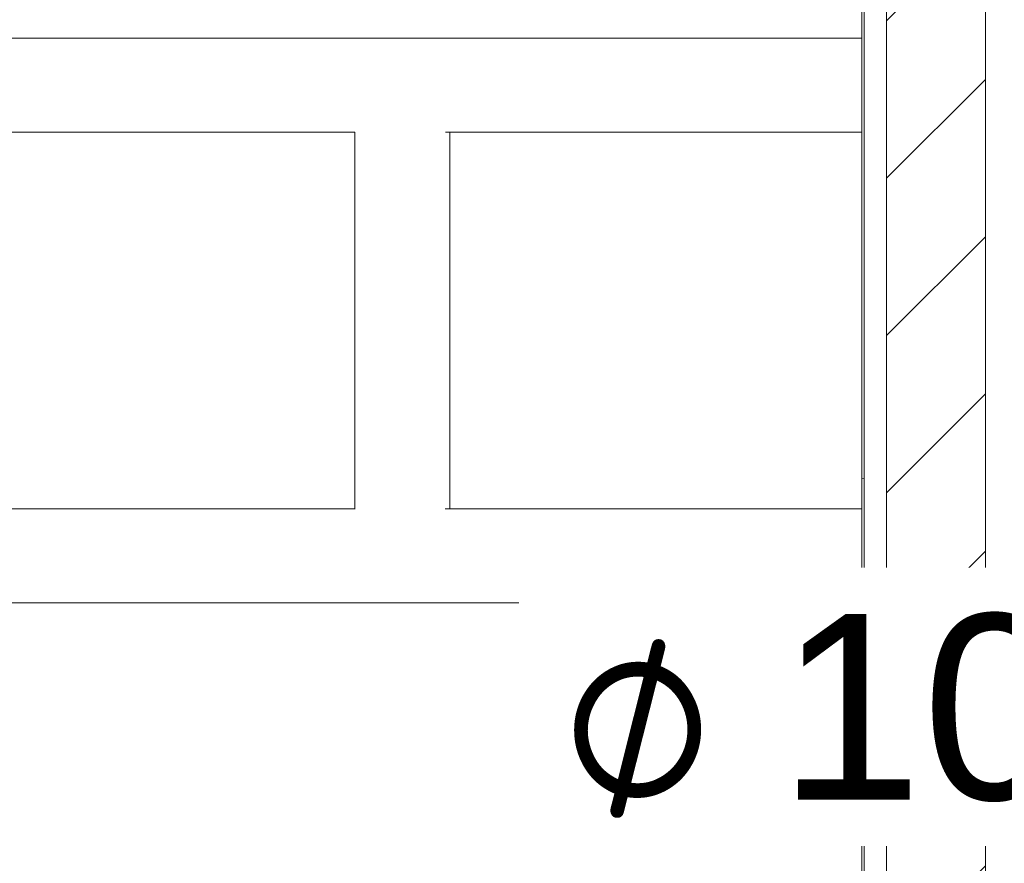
# Model space of a CAD drawing. Header units: metres. Extents: x 2.9 to 42.3, y -72.9 to -49.3.
# Tile 138 of 256: x 8.8 to 9.8, y -52.3 to -51.4. Entities that reach past the tile are written whole.
import ezdxf

# ---------------------------------------------------------------- set-up
doc = ezdxf.new("R2010")
doc.units = ezdxf.units.M
for name, color, linetype, lineweight in [('A-FLOR-PATT', 7, 'Continuous', 18), ('A-WALL', 7, 'Continuous', 18), ('A-WALL-PATT', 7, 'Continuous', 18)]:
    doc.layers.add(name, color=color, linetype=linetype, lineweight=lineweight)
doc.layers.add('M-HVAC-DUCT-IDEN', color=1, linetype='Continuous', lineweight=9, true_color=0xff0000)
doc.styles.add('Arial_1', font='arial.ttf', dxfattribs={"height": 0.1874999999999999})
doc.styles.add('Segoe UI Symbol', font='seguisym.ttf', dxfattribs={"height": 0.00238125})

# ---------------------------------------------------------------- blocks, each defined once
blk = doc.blocks.new('4 GRE - ESCOLA DE CINEMA E AUDIOVISUAL CINE REX R07_rvt-1-2PAV')
at = {"layer": 'A-FLOR-PATT', "true_color": 0xededed}
h = blk.add_hatch(dxfattribs=at)
h.set_pattern_fill('FP_3', style=0, pattern_type=2)
h.set_pattern_definition([(90, (21.612, -62.872), (-1.905, 1.905), [0.381, -1.524]), (0, (21.612, -62.49100000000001), (1.905, 1.905), [1.81, -0.09525]), (270, (23.422, -62.49100000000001), (1.905, -1.905), [0.381, -1.524]), (180, (23.422, -62.872), (-1.905, -1.905), [1.81, -0.09525]), (0, (21.555, -62.395), (1.905, 1.905), [0.9144, -0.9906]), (90, (22.469, -62.395), (-1.905, 1.905), [0.381, -1.524]), (180, (22.469, -62.014), (-1.905, -1.905), [0.9144, -0.9906]), (180, (23.46, -62.395), (-1.905, -1.905), [0.89535, -1.01]), (90, (22.565, -62.395), (-1.905, 1.905), [0.381, -1.524]), (0, (22.565, -62.014), (1.905, 1.905), [0.89535, -1.01]), (0, (21.593, -61.919), (1.905, 1.905), [1.829, -0.0762]), (90, (23.422, -61.919), (-1.905, 1.905), [0.381, -1.524]), (180, (23.422, -61.538), (-1.905, -1.905), [1.81, -0.09525]), (267.138, (21.612, -61.538), (1.90474424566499, 36.19504142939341), [0.38148, -37.766]), (90, (22.565, -61.443), (-1.905, 1.905), [0.381, -1.524]), (180, (23.46, -61.443), (-1.905, -1.905), [0.89535, -1.01]), (90, (22.469, -61.443), (-1.905, 1.905), [0.381, -1.524]), (0, (21.555, -61.443), (1.905, 1.905), [0.9144, -0.9906]), (0, (22.565, -61.062), (1.905, 1.905), [0.89535, -1.01]), (180, (22.469, -61.062), (-1.905, -1.905), [0.9144, -0.9906])])
h.paths.add_polyline_path([(10.09251112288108, -54.36544595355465), (10.09251112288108, -53.09342525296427), (9.799787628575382, -53.09342525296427), (9.799787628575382, -53.35842525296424), (9.679787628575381, -53.35842525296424), (9.679787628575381, -53.34842525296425), (9.649787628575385, -53.34842525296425), (9.649787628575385, -51.07154163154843), (5.517339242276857, -51.07154163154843), (5.517339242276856, -54.34154163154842), (9.649787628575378, -54.34154163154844), (9.649787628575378, -54.20842525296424), (9.679787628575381, -54.20842525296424), (9.679787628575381, -54.19842525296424), (9.79978762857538, -54.19842525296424), (9.79978762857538, -54.36544595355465)])
h.paths.add_polyline_path([(11.39978762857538, -54.36544595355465), (11.39978762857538, -54.34154163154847), (11.73959770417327, -54.34154163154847), (11.74032107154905, -54.19690728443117), (11.94032107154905, -54.19692227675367), (11.94032107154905, -54.34154163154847), (15.34399770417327, -54.34154163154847), (15.34399770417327, -54.19690728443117), (15.54532107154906, -54.19692227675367), (15.54532107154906, -54.34154163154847), (18.85850015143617, -54.34154163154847), (18.85850015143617, -54.19690728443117), (18.90848821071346, -54.19690728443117), (18.90848821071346, -54.17544595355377), (18.93848821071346, -54.17544595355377), (18.93848821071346, -54.16544595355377), (19.05848821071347, -54.16544595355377), (19.05848821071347, -53.32544595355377), (18.93848821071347, -53.32544595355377), (18.93848821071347, -53.31544595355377), (18.90848821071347, -53.31544595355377), (18.90848821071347, -53.09342525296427), (14.97848821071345, -53.09342525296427), (14.97848821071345, -52.97342525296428), (14.98848821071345, -52.97342525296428), (14.98848821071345, -52.94342525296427), (14.12848821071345, -52.94342525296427), (14.12848821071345, -52.97342525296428), (14.13848821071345, -52.97342525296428), (14.13848821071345, -53.09342525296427), (13.68399770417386, -53.09342525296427), (13.68399770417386, -52.97342525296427), (13.69399770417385, -52.97342525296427), (13.69399770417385, -52.94342525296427), (12.83399770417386, -52.94342525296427), (12.83399770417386, -52.97342525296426), (12.84399770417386, -52.97342525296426), (12.84399770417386, -53.09342525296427), (10.19251112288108, -53.09342525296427), (10.19251112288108, -54.36544595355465), (10.27060759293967, -54.36544595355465)])
h.paths.add_polyline_path([(9.663255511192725, -53.41342525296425), (9.649787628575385, -53.41342525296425), (9.649787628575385, -53.35842525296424), (9.663255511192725, -53.35842525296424)])
h.paths.add_polyline_path([(7.134489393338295, -53.3193834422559), (7.124136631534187, -53.31802047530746), (7.114489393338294, -53.31402445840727), (7.106205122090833, -53.30766771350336), (7.099848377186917, -53.29938344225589), (7.095852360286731, -53.28973620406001), (7.094489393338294, -53.2793834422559), (7.094489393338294, -52.4093834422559), (7.095852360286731, -52.39903068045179), (7.099848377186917, -52.3893834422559), (7.106205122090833, -52.38109917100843), (7.114489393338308, -52.37474242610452), (7.124136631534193, -52.37074640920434), (7.134489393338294, -52.3693834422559), (8.004489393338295, -52.3693834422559), (8.014842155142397, -52.37074640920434), (8.024489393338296, -52.37474242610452), (8.032773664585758, -52.38109917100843), (8.039130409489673, -52.3893834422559), (8.043126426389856, -52.39903068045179), (8.044489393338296, -52.4093834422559), (8.044489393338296, -53.2793834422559), (8.043126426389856, -53.28973620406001), (8.039130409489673, -53.29938344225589), (8.032773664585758, -53.30766771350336), (8.024489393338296, -53.31402445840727), (8.01484215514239, -53.31802047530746), (8.004489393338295, -53.3193834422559), (7.80644507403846, -53.3193834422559)])
h.paths.add_polyline_path([(9.372753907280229, -52.91235199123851), (9.372753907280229, -52.65835199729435), (9.476753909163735, -52.65835199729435), (9.476753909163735, -52.7335106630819), (9.563853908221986, -52.7335106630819), (9.563853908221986, -52.8335106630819), (9.476753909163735, -52.8335106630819), (9.476753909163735, -52.91235199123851), (9.392753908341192, -52.91235199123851)])
h.paths.add_polyline_path([(8.560334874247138, -52.47770567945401), (8.473732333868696, -52.32770567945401), (8.646937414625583, -52.32770567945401), (8.595395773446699, -52.41697842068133)])
at = {"layer": 'A-WALL-PATT', "true_color": 0xd4d4d4}
h = blk.add_hatch(dxfattribs=at)
h.set_pattern_fill('FP_1', color=254, style=0, pattern_type=2)
h.set_pattern_definition([(49.99999999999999, (21.555, -62.92899999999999), (0.5465545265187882, -0.04781508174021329), [0.05715, -0.62865]), (355, (21.555, -62.92899999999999), (-0.1057276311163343, 0.5731658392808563), [0.04572, -0.50292]), (100.451, (21.601, -62.933), (0.440827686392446, 0.5253490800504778), [0.04857, -0.53427]), (46.184, (21.555, -62.776), (0.8132373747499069, -0.1261291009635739), [0.08573, -0.9429799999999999]), (96.636, (21.623, -62.787), (0.7122119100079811, 0.7422871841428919), [0.07286000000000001, -0.8014100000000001]), (351.184, (21.555, -62.776), (0.7122166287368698, 0.7422739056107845), [0.06858, -0.75438]), (21, (21.631, -62.81399999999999), (0.4548461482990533, -0.3067949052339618), [0.05715, -0.62865]), (326, (21.631, -62.81399999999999), (0.1854048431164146, 0.5525599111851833), [0.04572, -0.50292]), (71.45100000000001, (21.669, -62.84), (0.6402508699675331, 0.2457631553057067), [0.04857, -0.53427]), (37.50000000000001, (21.555, -62.92899999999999), (0.009260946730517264, 0.2536671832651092), [0.02515, -0.47168, 0.02515, -0.48539, -0.5048199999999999]), (37.50000000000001, (21.555, -62.92899999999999), (0.009260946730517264, 0.2536671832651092), [-1.007, 0.02515, -0.47968]), (7.499999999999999, (21.555, -62.92899999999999), (0.2004558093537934, 0.3005459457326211), [0.02515, -0.26594, 0.02515, -0.46025, -0.1924]), (7.499999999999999, (21.555, -62.92899999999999), (0.2004558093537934, 0.3005459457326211), [-0.7764800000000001, 0.02515, -0.16726]), (327.5, (21.385, -62.92899999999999), (0.4067681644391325, -0.01718819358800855), [0.02515, -0.16535, 0.02515, -0.56921, -0.78867]), (327.5, (21.385, -62.92899999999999), (0.4067681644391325, -0.01718819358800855), [-0.78486, 0.02515, -0.76352]), (317.5, (21.309, -62.92899999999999), (0.4443831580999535, 0.07627942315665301), [0.02515, -0.2225, 0.02515, -0.36957, -0.56007]), (317.5, (21.309, -62.92899999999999), (0.4443831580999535, 0.07627942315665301), [-0.64237, 0.02515, -0.53492])])
h.paths.add_polyline_path([(9.649787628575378, -54.34154163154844), (9.65228762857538, -54.34154163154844), (9.65228762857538, -54.23092525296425), (9.72478762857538, -54.23092525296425), (9.72478762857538, -54.22842525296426), (9.649787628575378, -54.22842525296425)])
h.paths.add_polyline_path([(9.724787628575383, -53.32842525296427), (9.724787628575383, -53.32592525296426), (9.652287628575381, -53.32592525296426), (9.652287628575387, -51.07154163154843), (9.649787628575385, -51.07154163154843), (9.649787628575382, -53.32842525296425), (9.679787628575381, -53.32842525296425)])
h = blk.add_hatch(dxfattribs=at)
h.set_pattern_fill('FP_2', color=254, style=0, pattern_type=2)
h.set_pattern_definition([(45, (21.555, -62.92899999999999), (-0.0795495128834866, 0.0795495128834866), [])])
h.paths.add_polyline_path([(9.67478762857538, -54.36654163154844), (9.77478762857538, -54.36654163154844), (9.77478762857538, -54.25342525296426), (9.674787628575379, -54.25342525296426), (9.67478762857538, -54.34404163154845)])
h.paths.add_polyline_path([(9.67478762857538, -53.30342525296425), (9.774787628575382, -53.30342525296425), (9.774787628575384, -51.09654163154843), (9.674787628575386, -51.09654163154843), (9.67478762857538, -53.10083076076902)])
at = {"layer": 'A-WALL', "color": 253, "true_color": 0xaaaaaa}
for p, q in [((9.649787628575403, -51.07154163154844), (9.6497876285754, -53.32842525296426)), ((9.652287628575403, -51.07404163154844), (9.6522876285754, -53.32592525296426)), ((9.674787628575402, -51.09654163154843), (9.674787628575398, -53.30342525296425)), ((9.7747876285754, -52.93492525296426), (9.774787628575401, -51.09654163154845))]:
    blk.add_line(p, q, dxfattribs=at)
blk = doc.blocks.new('M_Identificador de duto flexível redondo_VAZÃO_ - M_Identificador de duto flexível redondo_VAZÃO_-828469-2PAV')
at = {"layer": 'M-HVAC-DUCT-IDEN', "color": 7, "insert": (-0.005728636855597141, 0.0006744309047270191), "char_height": 0.00238125, "width": 0.003367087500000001, "attachment_point": 1, "style": 'Segoe UI Symbol', "bg_fill": 3, "box_fill_scale": 1.25, "bg_fill_color": 256, "bg_fill_true_color": 13158600, "bg_fill_transparency": 0}
blk.add_mtext('\\fSegoe UI Symbol|b0|i0|c254|p34|;⌀', dxfattribs=at)

msp = doc.modelspace()

# ---------------------------------------------------------------- block references
at = {"lineweight": 5}
msp.add_blockref('4 GRE - ESCOLA DE CINEMA E AUDIOVISUAL CINE REX R07_rvt-1-2PAV', (0, 0), dxfattribs=at)

# ---------------------------------------------------------------- next in the draw order: block references
at = {"layer": 'M-HVAC-DUCT-IDEN', "color": 7, "xscale": 74.99999999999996, "yscale": 74.99999999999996, "zscale": 74.99999999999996}
msp.add_blockref('M_Identificador de duto flexível redondo_VAZÃO_ - M_Identificador de duto flexível redondo_VAZÃO_-828469-2PAV', (9.777382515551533, -52.08953954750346), dxfattribs=at)

# ---------------------------------------------------------------- next in the draw order: texts
at = {"layer": 'M-HVAC-DUCT-IDEN', "color": 7, "insert": (9.565369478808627, -52.02167466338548), "char_height": 0.1874999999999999, "width": 0.5231010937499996, "attachment_point": 1, "style": 'Arial_1', "bg_fill": 3, "box_fill_scale": 1.25, "bg_fill_color": 256, "bg_fill_true_color": 13158600, "bg_fill_transparency": 0}
msp.add_mtext('100', dxfattribs=at)

doc.saveas('drawing.dxf')
